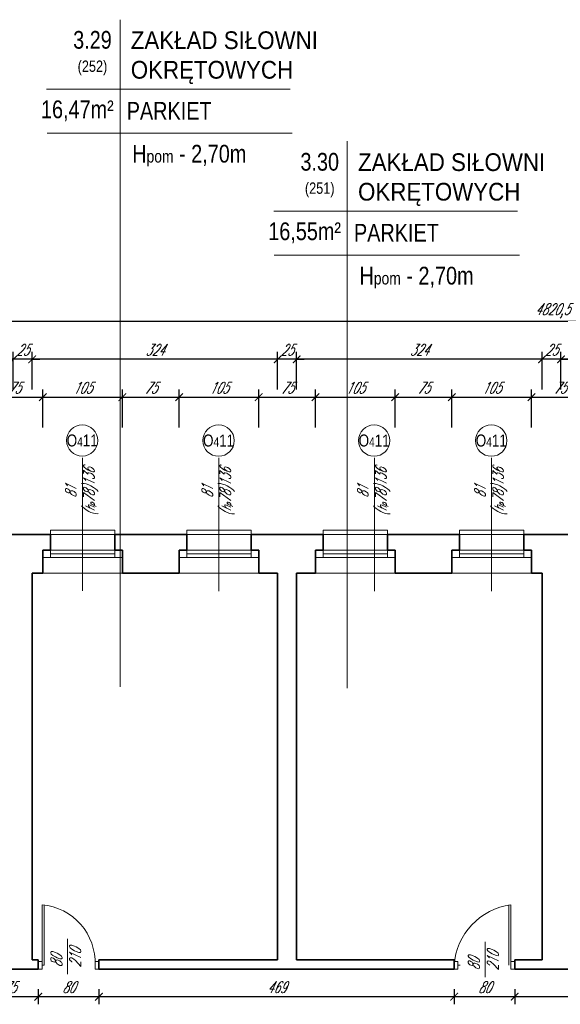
# Model space of a CAD drawing. Header units: millimetres. Extents: x 402 to 79005, y -7782 to 89952.
# Tile 55 of 256: x 24565 to 25278, y 17204 to 18505. Entities that reach past the tile are written whole.
import ezdxf

# ---------------------------------------------------------------- set-up
doc = ezdxf.new("R2010")
doc.units = ezdxf.units.MM
doc.header["$LTSCALE"] = 10
doc.linetypes.add('DASHED', pattern=[19.05, 12.7, -6.35])
doc.layers.get('0').update_dxf_attribs({"lineweight": 0})
doc.layers.get('Defpoints').update_dxf_attribs({"color": 253})
for name, color, linetype, lineweight in [('01 parter - ściany', 253, 'Continuous', 35), ('03-01_okna', 253, 'Continuous', 15), ('03_drzwi', 253, 'Continuous', 15), ('04-1_widok', 253, 'Continuous', 5), ('05-01_wymiary', 253, 'Continuous', 5), ('05-03_opis', 253, 'Continuous', 5)]:
    doc.layers.add(name, color=color, linetype=linetype, lineweight=lineweight)
doc.styles.add('ariel', font='ARIAL.TTF', dxfattribs={"width": 0.8})
doc.styles.add('ariel_wym', font='simplex.shx', dxfattribs={"width": 0.65, "oblique": 25})
doc.dimstyles.new('ariel 50', dxfattribs={"dimtxt": 15, "dimasz": 10, "dimexe": 10, "dimexo": 0, "dimgap": 5, "dimtad": 1, "dimdec": 1, "dimrnd": 0.5, "dimtxsty": 'ariel_wym', "dimblk": 'ARCHTICK', "dimcen": 2.5, "dimdle": 15, "dimazin": 0, "dimtfac": 1, "dimtdec": 1, "dimtix": 1, "dimtmove": 0, "dimatfit": 3, "dimldrblk": 'DOT', "dimfxl": 0, "dimarcsym": 0})
doc.dimstyles.new('ariel 50 wnętrze', dxfattribs={"dimtxt": 15, "dimasz": 10, "dimexe": 10, "dimexo": 0, "dimgap": 5, "dimtad": 1, "dimdec": 1, "dimrnd": 0.5, "dimtxsty": 'ariel_wym', "dimblk": 'ARCHTICK', "dimcen": 2.5, "dimdle": 15, "dimazin": 0, "dimtfac": 1, "dimtdec": 1, "dimtix": 1, "dimtmove": 0, "dimatfit": 3, "dimldrblk": 'DOT', "dimfxl": 0, "dimarcsym": 0})

# ---------------------------------------------------------------- blocks, each defined once
blk = doc.blocks.new('_ArchTick')
at = {"color": 0, "linetype": 'ByBlock', "const_width": 0.15}
blk.add_lwpolyline([(-0.5, -0.5), (0.5, 0.5)], dxfattribs=at)
blk = doc.blocks.new('*D2924')
at = {"layer": '05-01_wymiary', "color": 0, "lineweight": -2}
for p, q in [((25218.2, 17223.9), (25218.2, 17203.9)), ((25550.2, 17223.9), (25550.2, 17203.9)), ((25565.2, 17213.9), (25203.2, 17213.9))]:
    blk.add_line(p, q, dxfattribs=at)
at = {"layer": 'Defpoints', "color": 0, "lineweight": 0}
for p in [(25218.2, 17250.4), (25550.2, 17250.4), (25218.2, 17213.9)]:
    blk.add_point(p, dxfattribs=at)
at = {"layer": '05-01_wymiary', "color": 0, "lineweight": -2, "xscale": 10, "yscale": 10, "zscale": 10, "rotation": 180}
blk.add_blockref('_ArchTick', (25218.2, 17213.9), dxfattribs=at)
at = {"layer": '05-01_wymiary', "color": 0, "lineweight": -2, "xscale": 10, "yscale": 10, "zscale": 10}
blk.add_blockref('_ArchTick', (25550.2, 17213.9), dxfattribs=at)
at = {"layer": '05-01_wymiary', "color": 0, "insert": (25384.2, 17226.4), "char_height": 15, "attachment_point": 5, "style": 'ariel_wym'}
blk.add_mtext('332', dxfattribs=at)
blk = doc.blocks.new('_Dot')
at = {"color": 0, "linetype": 'ByBlock', "lineweight": -2}
blk.add_line((-0.5, 0), (-1, 0), dxfattribs=at)
at = {"color": 0, "linetype": 'ByBlock', "const_width": 0.5}
blk.add_lwpolyline([(-0.25, 0, 1), (0.25, 0, 1)], format="xyb", close=True, dxfattribs=at)
blk = doc.blocks.new('*D2925')
at = {"layer": '05-01_wymiary', "color": 0, "lineweight": -2}
for p, q in [((25138.2, 17223.9), (25138.2, 17203.9)), ((25218.2, 17223.9), (25218.2, 17203.9)), ((25233.2, 17213.9), (25123.2, 17213.9))]:
    blk.add_line(p, q, dxfattribs=at)
at = {"layer": 'Defpoints', "color": 0, "lineweight": 0}
for p in [(25138.2, 17250.4), (25218.2, 17250.4), (25138.2, 17213.9)]:
    blk.add_point(p, dxfattribs=at)
at = {"layer": '05-01_wymiary', "color": 0, "lineweight": -2, "xscale": 10, "yscale": 10, "zscale": 10, "rotation": 180}
blk.add_blockref('_ArchTick', (25138.2, 17213.9), dxfattribs=at)
at = {"layer": '05-01_wymiary', "color": 0, "lineweight": -2, "xscale": 10, "yscale": 10, "zscale": 10}
blk.add_blockref('_ArchTick', (25218.2, 17213.9), dxfattribs=at)
at = {"layer": '05-01_wymiary', "color": 0, "insert": (25178.2, 17226.4), "char_height": 15, "attachment_point": 5, "style": 'ariel_wym'}
blk.add_mtext('80', dxfattribs=at)
blk = doc.blocks.new('*D2926')
at = {"layer": '05-01_wymiary', "color": 0, "lineweight": -2}
for p, q in [((24669.2, 17223.9), (24669.2, 17203.9)), ((25138.2, 17223.9), (25138.2, 17203.9)), ((25153.2, 17213.9), (24654.2, 17213.9))]:
    blk.add_line(p, q, dxfattribs=at)
at = {"layer": 'Defpoints', "color": 0, "lineweight": 0}
for p in [(24669.2, 17250.4), (25138.2, 17250.4), (24669.2, 17213.9)]:
    blk.add_point(p, dxfattribs=at)
at = {"layer": '05-01_wymiary', "color": 0, "lineweight": -2, "xscale": 10, "yscale": 10, "zscale": 10, "rotation": 180}
blk.add_blockref('_ArchTick', (24669.2, 17213.9), dxfattribs=at)
at = {"layer": '05-01_wymiary', "color": 0, "lineweight": -2, "xscale": 10, "yscale": 10, "zscale": 10}
blk.add_blockref('_ArchTick', (25138.2, 17213.9), dxfattribs=at)
at = {"layer": '05-01_wymiary', "color": 0, "insert": (24903.7, 17226.4), "char_height": 15, "attachment_point": 5, "style": 'ariel_wym'}
blk.add_mtext('469', dxfattribs=at)
blk = doc.blocks.new('*D2927')
at = {"layer": '05-01_wymiary', "color": 0, "lineweight": -2}
for p, q in [((24589.2, 17223.9), (24589.2, 17203.9)), ((24669.2, 17223.9), (24669.2, 17203.9)), ((24684.2, 17213.9), (24574.2, 17213.9))]:
    blk.add_line(p, q, dxfattribs=at)
at = {"layer": 'Defpoints', "color": 0, "lineweight": 0}
for p in [(24589.2, 17250.4), (24669.2, 17250.4), (24589.2, 17213.9)]:
    blk.add_point(p, dxfattribs=at)
at = {"layer": '05-01_wymiary', "color": 0, "lineweight": -2, "xscale": 10, "yscale": 10, "zscale": 10, "rotation": 180}
blk.add_blockref('_ArchTick', (24589.2, 17213.9), dxfattribs=at)
at = {"layer": '05-01_wymiary', "color": 0, "lineweight": -2, "xscale": 10, "yscale": 10, "zscale": 10}
blk.add_blockref('_ArchTick', (24669.2, 17213.9), dxfattribs=at)
at = {"layer": '05-01_wymiary', "color": 0, "insert": (24629.2, 17226.4), "char_height": 15, "attachment_point": 5, "style": 'ariel_wym'}
blk.add_mtext('80', dxfattribs=at)
blk = doc.blocks.new('*D2928')
at = {"layer": '05-01_wymiary', "color": 0, "lineweight": -2}
for p, q in [((24514.2, 17223.9), (24514.2, 17203.9)), ((24589.2, 17223.9), (24589.2, 17203.9)), ((24604.2, 17213.9), (24499.2, 17213.9))]:
    blk.add_line(p, q, dxfattribs=at)
at = {"layer": 'Defpoints', "color": 0, "lineweight": 0}
for p in [(24514.2, 17250.4), (24589.2, 17250.4), (24514.2, 17213.9)]:
    blk.add_point(p, dxfattribs=at)
at = {"layer": '05-01_wymiary', "color": 0, "lineweight": -2, "xscale": 10, "yscale": 10, "zscale": 10, "rotation": 180}
blk.add_blockref('_ArchTick', (24514.2, 17213.9), dxfattribs=at)
at = {"layer": '05-01_wymiary', "color": 0, "lineweight": -2, "xscale": 10, "yscale": 10, "zscale": 10}
blk.add_blockref('_ArchTick', (24589.2, 17213.9), dxfattribs=at)
at = {"layer": '05-01_wymiary', "color": 0, "insert": (24551.7, 17226.4), "char_height": 15, "attachment_point": 5, "style": 'ariel_wym'}
blk.add_mtext('75', dxfattribs=at)
blk = doc.blocks.new('*D2976')
at = {"layer": '05-01_wymiary', "color": 0, "lineweight": -2}
for p, q in [((24520.2, 17965.9), (24520.2, 18015.9)), ((24595.2, 17965.9), (24595.2, 18015.9)), ((24505.2, 18005.9), (24610.2, 18005.9))]:
    blk.add_line(p, q, dxfattribs=at)
at = {"layer": 'Defpoints', "color": 0, "lineweight": 0}
for p in [(24595.2, 18005.9), (24520.2, 17773.4), (24595.2, 17773.4)]:
    blk.add_point(p, dxfattribs=at)
at = {"layer": '05-01_wymiary', "color": 0, "lineweight": -2, "xscale": 10, "yscale": 10, "zscale": 10, "rotation": 180}
blk.add_blockref('_ArchTick', (24520.2, 18005.9), dxfattribs=at)
at = {"layer": '05-01_wymiary', "color": 0, "lineweight": -2, "xscale": 10, "yscale": 10, "zscale": 10}
blk.add_blockref('_ArchTick', (24595.2, 18005.9), dxfattribs=at)
at = {"layer": '05-01_wymiary', "color": 0, "insert": (24557.7, 18018.4), "char_height": 15, "attachment_point": 5, "style": 'ariel_wym'}
blk.add_mtext('75', dxfattribs=at)
blk = doc.blocks.new('*D2977')
at = {"layer": '05-01_wymiary', "color": 0, "lineweight": -2}
for p, q in [((24595.2, 17965.9), (24595.2, 18015.9)), ((24700.2, 17965.9), (24700.2, 18015.9)), ((24580.2, 18005.9), (24715.2, 18005.9))]:
    blk.add_line(p, q, dxfattribs=at)
at = {"layer": 'Defpoints', "color": 0, "lineweight": 0}
for p in [(24700.2, 18005.9), (24595.2, 17773.4), (24700.2, 17773.4)]:
    blk.add_point(p, dxfattribs=at)
at = {"layer": '05-01_wymiary', "color": 0, "lineweight": -2, "xscale": 10, "yscale": 10, "zscale": 10, "rotation": 180}
blk.add_blockref('_ArchTick', (24595.2, 18005.9), dxfattribs=at)
at = {"layer": '05-01_wymiary', "color": 0, "lineweight": -2, "xscale": 10, "yscale": 10, "zscale": 10}
blk.add_blockref('_ArchTick', (24700.2, 18005.9), dxfattribs=at)
at = {"layer": '05-01_wymiary', "color": 0, "insert": (24647.7, 18018.4), "char_height": 15, "attachment_point": 5, "style": 'ariel_wym'}
blk.add_mtext('105', dxfattribs=at)
blk = doc.blocks.new('*D2978')
at = {"layer": '05-01_wymiary', "color": 0, "lineweight": -2}
for p, q in [((24700.2, 17965.9), (24700.2, 18015.9)), ((24775.2, 17965.9), (24775.2, 18015.9)), ((24685.2, 18005.9), (24790.2, 18005.9))]:
    blk.add_line(p, q, dxfattribs=at)
at = {"layer": 'Defpoints', "color": 0, "lineweight": 0}
for p in [(24775.2, 18005.9), (24700.2, 17773.4), (24775.2, 17773.4)]:
    blk.add_point(p, dxfattribs=at)
at = {"layer": '05-01_wymiary', "color": 0, "lineweight": -2, "xscale": 10, "yscale": 10, "zscale": 10, "rotation": 180}
blk.add_blockref('_ArchTick', (24700.2, 18005.9), dxfattribs=at)
at = {"layer": '05-01_wymiary', "color": 0, "lineweight": -2, "xscale": 10, "yscale": 10, "zscale": 10}
blk.add_blockref('_ArchTick', (24775.2, 18005.9), dxfattribs=at)
at = {"layer": '05-01_wymiary', "color": 0, "insert": (24737.7, 18018.4), "char_height": 15, "attachment_point": 5, "style": 'ariel_wym'}
blk.add_mtext('75', dxfattribs=at)
blk = doc.blocks.new('*D2979')
at = {"layer": '05-01_wymiary', "color": 0, "lineweight": -2}
for p, q in [((24775.2, 17965.9), (24775.2, 18015.9)), ((24880.2, 17965.9), (24880.2, 18015.9)), ((24760.2, 18005.9), (24895.2, 18005.9))]:
    blk.add_line(p, q, dxfattribs=at)
at = {"layer": 'Defpoints', "color": 0, "lineweight": 0}
for p in [(24880.2, 18005.9), (24775.2, 17773.4), (24880.2, 17773.4)]:
    blk.add_point(p, dxfattribs=at)
at = {"layer": '05-01_wymiary', "color": 0, "lineweight": -2, "xscale": 10, "yscale": 10, "zscale": 10, "rotation": 180}
blk.add_blockref('_ArchTick', (24775.2, 18005.9), dxfattribs=at)
at = {"layer": '05-01_wymiary', "color": 0, "lineweight": -2, "xscale": 10, "yscale": 10, "zscale": 10}
blk.add_blockref('_ArchTick', (24880.2, 18005.9), dxfattribs=at)
at = {"layer": '05-01_wymiary', "color": 0, "insert": (24827.7, 18018.4), "char_height": 15, "attachment_point": 5, "style": 'ariel_wym'}
blk.add_mtext('105', dxfattribs=at)
blk = doc.blocks.new('*D2980')
at = {"layer": '05-01_wymiary', "color": 0, "lineweight": -2}
for p, q in [((24880.2, 17965.9), (24880.2, 18015.9)), ((24955.2, 17965.9), (24955.2, 18015.9)), ((24865.2, 18005.9), (24970.2, 18005.9))]:
    blk.add_line(p, q, dxfattribs=at)
at = {"layer": 'Defpoints', "color": 0, "lineweight": 0}
for p in [(24955.2, 18005.9), (24880.2, 17773.4), (24955.2, 17773.4)]:
    blk.add_point(p, dxfattribs=at)
at = {"layer": '05-01_wymiary', "color": 0, "lineweight": -2, "xscale": 10, "yscale": 10, "zscale": 10, "rotation": 180}
blk.add_blockref('_ArchTick', (24880.2, 18005.9), dxfattribs=at)
at = {"layer": '05-01_wymiary', "color": 0, "lineweight": -2, "xscale": 10, "yscale": 10, "zscale": 10}
blk.add_blockref('_ArchTick', (24955.2, 18005.9), dxfattribs=at)
at = {"layer": '05-01_wymiary', "color": 0, "insert": (24917.7, 18018.4), "char_height": 15, "attachment_point": 5, "style": 'ariel_wym'}
blk.add_mtext('75', dxfattribs=at)
blk = doc.blocks.new('*D2981')
at = {"layer": '05-01_wymiary', "color": 0, "lineweight": -2}
for p, q in [((24955.2, 17965.9), (24955.2, 18015.9)), ((25060.2, 17965.9), (25060.2, 18015.9)), ((24940.2, 18005.9), (25075.2, 18005.9))]:
    blk.add_line(p, q, dxfattribs=at)
at = {"layer": 'Defpoints', "color": 0, "lineweight": 0}
for p in [(25060.2, 18005.9), (24955.2, 17773.4), (25060.2, 17773.4)]:
    blk.add_point(p, dxfattribs=at)
at = {"layer": '05-01_wymiary', "color": 0, "lineweight": -2, "xscale": 10, "yscale": 10, "zscale": 10, "rotation": 180}
blk.add_blockref('_ArchTick', (24955.2, 18005.9), dxfattribs=at)
at = {"layer": '05-01_wymiary', "color": 0, "lineweight": -2, "xscale": 10, "yscale": 10, "zscale": 10}
blk.add_blockref('_ArchTick', (25060.2, 18005.9), dxfattribs=at)
at = {"layer": '05-01_wymiary', "color": 0, "insert": (25007.7, 18018.4), "char_height": 15, "attachment_point": 5, "style": 'ariel_wym'}
blk.add_mtext('105', dxfattribs=at)
blk = doc.blocks.new('*D2982')
at = {"layer": '05-01_wymiary', "color": 0, "lineweight": -2}
for p, q in [((25060.2, 17965.9), (25060.2, 18015.9)), ((25135.2, 17965.9), (25135.2, 18015.9)), ((25045.2, 18005.9), (25150.2, 18005.9))]:
    blk.add_line(p, q, dxfattribs=at)
at = {"layer": 'Defpoints', "color": 0, "lineweight": 0}
for p in [(25135.2, 18005.9), (25060.2, 17773.4), (25135.2, 17773.4)]:
    blk.add_point(p, dxfattribs=at)
at = {"layer": '05-01_wymiary', "color": 0, "lineweight": -2, "xscale": 10, "yscale": 10, "zscale": 10, "rotation": 180}
blk.add_blockref('_ArchTick', (25060.2, 18005.9), dxfattribs=at)
at = {"layer": '05-01_wymiary', "color": 0, "lineweight": -2, "xscale": 10, "yscale": 10, "zscale": 10}
blk.add_blockref('_ArchTick', (25135.2, 18005.9), dxfattribs=at)
at = {"layer": '05-01_wymiary', "color": 0, "insert": (25097.7, 18018.4), "char_height": 15, "attachment_point": 5, "style": 'ariel_wym'}
blk.add_mtext('75', dxfattribs=at)
blk = doc.blocks.new('*D2983')
at = {"layer": '05-01_wymiary', "color": 0, "lineweight": -2}
for p, q in [((25135.2, 17965.9), (25135.2, 18015.9)), ((25240.2, 17965.9), (25240.2, 18015.9)), ((25120.2, 18005.9), (25255.2, 18005.9))]:
    blk.add_line(p, q, dxfattribs=at)
at = {"layer": 'Defpoints', "color": 0, "lineweight": 0}
for p in [(25240.2, 18005.9), (25135.2, 17773.4), (25240.2, 17773.4)]:
    blk.add_point(p, dxfattribs=at)
at = {"layer": '05-01_wymiary', "color": 0, "lineweight": -2, "xscale": 10, "yscale": 10, "zscale": 10, "rotation": 180}
blk.add_blockref('_ArchTick', (25135.2, 18005.9), dxfattribs=at)
at = {"layer": '05-01_wymiary', "color": 0, "lineweight": -2, "xscale": 10, "yscale": 10, "zscale": 10}
blk.add_blockref('_ArchTick', (25240.2, 18005.9), dxfattribs=at)
at = {"layer": '05-01_wymiary', "color": 0, "insert": (25187.7, 18018.4), "char_height": 15, "attachment_point": 5, "style": 'ariel_wym'}
blk.add_mtext('105', dxfattribs=at)
blk = doc.blocks.new('*D2984')
at = {"layer": '05-01_wymiary', "color": 0, "lineweight": -2}
for p, q in [((25240.2, 17965.9), (25240.2, 18015.9)), ((25315.2, 17965.9), (25315.2, 18015.9)), ((25225.2, 18005.9), (25330.2, 18005.9))]:
    blk.add_line(p, q, dxfattribs=at)
at = {"layer": 'Defpoints', "color": 0, "lineweight": 0}
for p in [(25315.2, 18005.9), (25240.2, 17773.4), (25315.2, 17773.4)]:
    blk.add_point(p, dxfattribs=at)
at = {"layer": '05-01_wymiary', "color": 0, "lineweight": -2, "xscale": 10, "yscale": 10, "zscale": 10, "rotation": 180}
blk.add_blockref('_ArchTick', (25240.2, 18005.9), dxfattribs=at)
at = {"layer": '05-01_wymiary', "color": 0, "lineweight": -2, "xscale": 10, "yscale": 10, "zscale": 10}
blk.add_blockref('_ArchTick', (25315.2, 18005.9), dxfattribs=at)
at = {"layer": '05-01_wymiary', "color": 0, "insert": (25277.7, 18018.4), "char_height": 15, "attachment_point": 5, "style": 'ariel_wym'}
blk.add_mtext('75', dxfattribs=at)
blk = doc.blocks.new('*D3028')
at = {"layer": '05-01_wymiary', "color": 0, "lineweight": -2}
for p, q in [((25690.2, 18055.9), (25264.2, 18055.9)), ((25279.2, 18015.9), (25279.2, 18065.9)), ((25675.2, 18015.9), (25675.2, 18065.9))]:
    blk.add_line(p, q, dxfattribs=at)
at = {"layer": 'Defpoints', "color": 0, "lineweight": 0}
for p in [(25279.2, 18055.9), (25279.2, 17773.4), (25675.2, 17700.4)]:
    blk.add_point(p, dxfattribs=at)
at = {"layer": '05-01_wymiary', "color": 0, "lineweight": -2, "xscale": 10, "yscale": 10, "zscale": 10, "rotation": 180}
blk.add_blockref('_ArchTick', (25279.2, 18055.9), dxfattribs=at)
at = {"layer": '05-01_wymiary', "color": 0, "lineweight": -2, "xscale": 10, "yscale": 10, "zscale": 10}
blk.add_blockref('_ArchTick', (25675.2, 18055.9), dxfattribs=at)
at = {"layer": '05-01_wymiary', "color": 0, "insert": (25477.2, 18068.4), "char_height": 15, "attachment_point": 5, "style": 'ariel_wym'}
blk.add_mtext('396', dxfattribs=at)
blk = doc.blocks.new('*D3029')
at = {"layer": '05-01_wymiary', "color": 0, "lineweight": -2}
for p, q in [((25254.2, 18055.9), (25244.2, 18055.9)), ((25254.2, 18015.9), (25254.2, 18065.9)), ((25279.2, 18055.9), (25254.2, 18055.9)), ((25279.2, 18015.9), (25279.2, 18065.9)), ((25279.2, 18055.9), (25289.2, 18055.9))]:
    blk.add_line(p, q, dxfattribs=at)
at = {"layer": 'Defpoints', "color": 0, "lineweight": 0}
for p in [(25254.2, 18055.9), (25254.2, 17773.4), (25279.2, 17773.4)]:
    blk.add_point(p, dxfattribs=at)
at = {"layer": '05-01_wymiary', "color": 0, "lineweight": -2, "xscale": 10, "yscale": 10, "zscale": 10}
blk.add_blockref('_ArchTick', (25254.2, 18055.9), dxfattribs=at)
at = {"layer": '05-01_wymiary', "color": 0, "lineweight": -2, "xscale": 10, "yscale": 10, "zscale": 10, "rotation": 180}
blk.add_blockref('_ArchTick', (25279.2, 18055.9), dxfattribs=at)
at = {"layer": '05-01_wymiary', "color": 0, "insert": (25266.7, 18068.4), "char_height": 15, "attachment_point": 5, "style": 'ariel_wym'}
blk.add_mtext('25', dxfattribs=at)
blk = doc.blocks.new('*D3030')
at = {"layer": '05-01_wymiary', "color": 0, "lineweight": -2}
for p, q in [((25269.2, 18055.9), (24915.2, 18055.9)), ((24930.2, 18015.9), (24930.2, 18065.9)), ((25254.2, 18015.9), (25254.2, 18065.9))]:
    blk.add_line(p, q, dxfattribs=at)
at = {"layer": 'Defpoints', "color": 0, "lineweight": 0}
for p in [(24930.2, 18055.9), (24930.2, 17773.4), (25254.2, 17773.4)]:
    blk.add_point(p, dxfattribs=at)
at = {"layer": '05-01_wymiary', "color": 0, "lineweight": -2, "xscale": 10, "yscale": 10, "zscale": 10, "rotation": 180}
blk.add_blockref('_ArchTick', (24930.2, 18055.9), dxfattribs=at)
at = {"layer": '05-01_wymiary', "color": 0, "lineweight": -2, "xscale": 10, "yscale": 10, "zscale": 10}
blk.add_blockref('_ArchTick', (25254.2, 18055.9), dxfattribs=at)
at = {"layer": '05-01_wymiary', "color": 0, "insert": (25092.2, 18068.4), "char_height": 15, "attachment_point": 5, "style": 'ariel_wym'}
blk.add_mtext('324', dxfattribs=at)
blk = doc.blocks.new('*D3031')
at = {"layer": '05-01_wymiary', "color": 0, "lineweight": -2}
for p, q in [((24905.2, 18055.9), (24895.2, 18055.9)), ((24905.2, 18015.9), (24905.2, 18065.9)), ((24930.2, 18055.9), (24905.2, 18055.9)), ((24930.2, 18015.9), (24930.2, 18065.9)), ((24930.2, 18055.9), (24940.2, 18055.9))]:
    blk.add_line(p, q, dxfattribs=at)
at = {"layer": 'Defpoints', "color": 0, "lineweight": 0}
for p in [(24905.2, 18055.9), (24905.2, 17773.4), (24930.2, 17773.4)]:
    blk.add_point(p, dxfattribs=at)
at = {"layer": '05-01_wymiary', "color": 0, "lineweight": -2, "xscale": 10, "yscale": 10, "zscale": 10}
blk.add_blockref('_ArchTick', (24905.2, 18055.9), dxfattribs=at)
at = {"layer": '05-01_wymiary', "color": 0, "lineweight": -2, "xscale": 10, "yscale": 10, "zscale": 10, "rotation": 180}
blk.add_blockref('_ArchTick', (24930.2, 18055.9), dxfattribs=at)
at = {"layer": '05-01_wymiary', "color": 0, "insert": (24917.7, 18068.4), "char_height": 15, "attachment_point": 5, "style": 'ariel_wym'}
blk.add_mtext('25', dxfattribs=at)
blk = doc.blocks.new('*D3032')
at = {"layer": '05-01_wymiary', "color": 0, "lineweight": -2}
for p, q in [((24920.2, 18055.9), (24566.2, 18055.9)), ((24581.2, 18015.9), (24581.2, 18065.9)), ((24905.2, 18015.9), (24905.2, 18065.9))]:
    blk.add_line(p, q, dxfattribs=at)
at = {"layer": 'Defpoints', "color": 0, "lineweight": 0}
for p in [(24581.2, 18055.9), (24581.2, 17773.4), (24905.2, 17773.4)]:
    blk.add_point(p, dxfattribs=at)
at = {"layer": '05-01_wymiary', "color": 0, "lineweight": -2, "xscale": 10, "yscale": 10, "zscale": 10, "rotation": 180}
blk.add_blockref('_ArchTick', (24581.2, 18055.9), dxfattribs=at)
at = {"layer": '05-01_wymiary', "color": 0, "lineweight": -2, "xscale": 10, "yscale": 10, "zscale": 10}
blk.add_blockref('_ArchTick', (24905.2, 18055.9), dxfattribs=at)
at = {"layer": '05-01_wymiary', "color": 0, "insert": (24743.2, 18068.4), "char_height": 15, "attachment_point": 5, "style": 'ariel_wym'}
blk.add_mtext('324', dxfattribs=at)
blk = doc.blocks.new('*D3033')
at = {"layer": '05-01_wymiary', "color": 0, "lineweight": -2}
for p, q in [((24556.2, 18055.9), (24546.2, 18055.9)), ((24556.2, 18015.9), (24556.2, 18065.9)), ((24581.2, 18055.9), (24556.2, 18055.9)), ((24581.2, 18015.9), (24581.2, 18065.9)), ((24581.2, 18055.9), (24591.2, 18055.9))]:
    blk.add_line(p, q, dxfattribs=at)
at = {"layer": 'Defpoints', "color": 0, "lineweight": 0}
for p in [(24556.2, 18055.9), (24556.2, 17773.4), (24581.2, 17773.4)]:
    blk.add_point(p, dxfattribs=at)
at = {"layer": '05-01_wymiary', "color": 0, "lineweight": -2, "xscale": 10, "yscale": 10, "zscale": 10}
blk.add_blockref('_ArchTick', (24556.2, 18055.9), dxfattribs=at)
at = {"layer": '05-01_wymiary', "color": 0, "lineweight": -2, "xscale": 10, "yscale": 10, "zscale": 10, "rotation": 180}
blk.add_blockref('_ArchTick', (24581.2, 18055.9), dxfattribs=at)
at = {"layer": '05-01_wymiary', "color": 0, "insert": (24568.7, 18068.4), "char_height": 15, "attachment_point": 5, "style": 'ariel_wym'}
blk.add_mtext('25', dxfattribs=at)
blk = doc.blocks.new('*D3034')
at = {"layer": '05-01_wymiary', "color": 0, "lineweight": -2}
for p, q in [((24571.2, 18055.9), (24145.2, 18055.9)), ((24160.2, 18015.9), (24160.2, 18065.9)), ((24556.2, 18015.9), (24556.2, 18065.9))]:
    blk.add_line(p, q, dxfattribs=at)
at = {"layer": 'Defpoints', "color": 0, "lineweight": 0}
for p in [(24160.2, 18055.9), (24160.2, 17773.4), (24556.2, 17773.4)]:
    blk.add_point(p, dxfattribs=at)
at = {"layer": '05-01_wymiary', "color": 0, "lineweight": -2, "xscale": 10, "yscale": 10, "zscale": 10, "rotation": 180}
blk.add_blockref('_ArchTick', (24160.2, 18055.9), dxfattribs=at)
at = {"layer": '05-01_wymiary', "color": 0, "lineweight": -2, "xscale": 10, "yscale": 10, "zscale": 10}
blk.add_blockref('_ArchTick', (24556.2, 18055.9), dxfattribs=at)
at = {"layer": '05-01_wymiary', "color": 0, "insert": (24358.2, 18068.4), "char_height": 15, "attachment_point": 5, "style": 'ariel_wym'}
blk.add_mtext('396', dxfattribs=at)
blk = doc.blocks.new('*D3043')
at = {"layer": '05-01_wymiary', "color": 0, "lineweight": -2}
for p, q in [((27693.2, 18105.9), (22842.8, 18105.9)), ((22857.8, 18065.9), (22857.8, 18115.9)), ((27678.2, 18065.9), (27678.2, 18115.9))]:
    blk.add_line(p, q, dxfattribs=at)
at = {"layer": 'Defpoints', "color": 0, "lineweight": 0}
for p in [(22857.8, 18105.9), (27678.2, 17640.4), (22857.8, 17627.4)]:
    blk.add_point(p, dxfattribs=at)
at = {"layer": '05-01_wymiary', "color": 0, "lineweight": -2, "xscale": 10, "yscale": 10, "zscale": 10, "rotation": 180}
blk.add_blockref('_ArchTick', (22857.8, 18105.9), dxfattribs=at)
at = {"layer": '05-01_wymiary', "color": 0, "lineweight": -2, "xscale": 10, "yscale": 10, "zscale": 10}
blk.add_blockref('_ArchTick', (27678.2, 18105.9), dxfattribs=at)
at = {"layer": '05-01_wymiary', "color": 0, "insert": (25268, 18119.8), "char_height": 15, "attachment_point": 5, "style": 'ariel_wym'}
blk.add_mtext('4820,5', dxfattribs=at)

msp = doc.modelspace()

# ---------------------------------------------------------------- linework, layer by layer
at = {"layer": '01 parter - ściany'}
for p, q in [((24510.223, 17824.403), (24605.223, 17824.403)), ((24605.223, 17803.903), (24605.223, 17824.403)), ((24690.223, 17824.403), (24785.223, 17824.403)), ((24690.223, 17803.903), (24690.223, 17824.403)), ((24785.223, 17803.903), (24785.223, 17824.403)), ((24870.223, 17824.403), (24965.223, 17824.403)), ((24870.223, 17803.903), (24870.223, 17824.403)), ((24965.223, 17803.903), (24965.223, 17824.403)), ((25050.223, 17824.403), (25145.223, 17824.403)), ((25050.223, 17803.903), (25050.223, 17824.403)), ((25145.223, 17803.903), (25145.223, 17824.403)), ((25230.223, 17824.403), (25325.223, 17824.403)), ((25230.223, 17803.903), (25230.223, 17824.403)), ((24595.223, 17773.403), (24595.223, 17803.903)), ((24595.223, 17803.903), (24605.223, 17803.903)), ((24700.223, 17803.903), (24690.223, 17803.903)), ((24700.223, 17773.403), (24700.223, 17803.903)), ((24775.223, 17773.403), (24775.223, 17803.903)), ((24775.223, 17803.903), (24785.223, 17803.903)), ((24880.223, 17803.903), (24870.223, 17803.903)), ((24880.223, 17773.403), (24880.223, 17803.903)), ((24955.223, 17773.403), (24955.223, 17803.903)), ((24955.223, 17803.903), (24965.223, 17803.903)), ((25060.223, 17803.903), (25050.223, 17803.903)), ((25060.223, 17773.403), (25060.223, 17803.903)), ((25135.223, 17773.403), (25135.223, 17803.903)), ((25135.223, 17803.903), (25145.223, 17803.903)), ((25240.223, 17803.903), (25230.223, 17803.903)), ((25240.223, 17773.403), (25240.223, 17803.903)), ((24581.226, 17773.403), (24581.226, 17262.403)), ((24581.226, 17773.403), (24595.223, 17773.403)), ((24700.223, 17773.403), (24775.223, 17773.403)), ((24880.223, 17773.403), (24905.226, 17773.403)), ((24905.226, 17773.403), (24905.226, 17262.403)), ((24930.226, 17773.403), (24930.226, 17262.403)), ((24930.226, 17773.403), (24955.223, 17773.403)), ((25060.223, 17773.403), (25135.223, 17773.403)), ((25240.223, 17773.403), (25254.226, 17773.403)), ((25254.226, 17773.403), (25254.226, 17262.403)), ((24581.226, 17262.403), (24589.166, 17262.403)), ((24589.166, 17250.403), (24589.166, 17262.403)), ((24669.166, 17262.403), (24905.226, 17262.403)), ((24669.166, 17250.403), (24669.166, 17262.403)), ((24930.226, 17262.403), (25138.166, 17262.403)), ((25138.166, 17250.403), (25138.166, 17262.403)), ((25218.166, 17262.403), (25254.226, 17262.403)), ((25218.166, 17250.403), (25218.166, 17262.403)), ((24514.166, 17250.403), (24589.166, 17250.403)), ((24669.166, 17250.403), (25138.166, 17250.403)), ((25218.166, 17250.403), (25550.166, 17250.403))]:
    msp.add_line(p, q, dxfattribs=at)
at = {"layer": '03-01_okna', "linetype": 'DASHED'}
for p, q in [((24605.223, 17824.403), (24690.223, 17824.403)), ((24785.223, 17824.403), (24870.223, 17824.403)), ((24965.223, 17824.403), (25050.223, 17824.403)), ((25145.223, 17824.403), (25230.223, 17824.403))]:
    msp.add_line(p, q, dxfattribs=at)
at = {"layer": '03-01_okna', "linetype": 'Continuous', "lineweight": 0}
for p, q in [((24595.223, 17803.903), (24692.723, 17803.903)), ((24595.223, 17803.903), (24700.223, 17803.903)), ((24595.223, 17793.903), (24700.223, 17793.903)), ((24605.223, 17793.903), (24605.223, 17803.903)), ((24605.223, 17798.903), (24690.223, 17798.903)), ((24690.223, 17793.903), (24690.223, 17803.903)), ((24775.223, 17803.903), (24872.723, 17803.903)), ((24775.223, 17803.903), (24880.223, 17803.903)), ((24775.223, 17793.903), (24880.223, 17793.903)), ((24785.223, 17793.903), (24785.223, 17803.903)), ((24785.223, 17798.903), (24870.223, 17798.903)), ((24870.223, 17793.903), (24870.223, 17803.903)), ((24955.223, 17803.903), (25052.723, 17803.903)), ((24955.223, 17803.903), (25060.223, 17803.903)), ((24955.223, 17793.903), (25060.223, 17793.903)), ((24965.223, 17793.903), (24965.223, 17803.903)), ((24965.223, 17798.903), (25050.223, 17798.903)), ((25050.223, 17793.903), (25050.223, 17803.903)), ((25135.223, 17803.903), (25232.723, 17803.903)), ((25135.223, 17803.903), (25240.223, 17803.903)), ((25135.223, 17793.903), (25240.223, 17793.903)), ((25145.223, 17793.903), (25145.223, 17803.903)), ((25145.223, 17798.903), (25230.223, 17798.903)), ((25230.223, 17793.903), (25230.223, 17803.903))]:
    msp.add_line(p, q, dxfattribs=at)
for points in [[(24690.223, 17824.403), (24690.223, 17830.403), (24605.223, 17830.403), (24605.223, 17824.403)], [(24870.223, 17824.403), (24870.223, 17830.403), (24785.223, 17830.403), (24785.223, 17824.403)], [(25050.223, 17824.403), (25050.223, 17830.403), (24965.223, 17830.403), (24965.223, 17824.403)], [(25230.223, 17824.403), (25230.223, 17830.403), (25145.223, 17830.403), (25145.223, 17824.403)]]:
    msp.add_lwpolyline(points, dxfattribs=at)
at = {"layer": '03_drzwi'}
for p, q in [((24594.166, 17255.403), (24594.166, 17335.403)), ((24597.166, 17255.403), (24597.136, 17335.403)), ((25210.166, 17255.403), (25210.196, 17335.403)), ((25213.166, 17255.403), (25213.166, 17335.403)), ((25213.166, 17255.403), (25213.166, 17335.403)), ((24627.734, 17243.812), (24627.734, 17290.459)), ((25178.965, 17239.583), (25178.965, 17286.23)), ((24594.166, 17260.403), (24589.166, 17260.403)), ((24594.166, 17250.403), (24594.166, 17260.403)), ((24669.166, 17260.403), (24664.166, 17260.403)), ((24664.166, 17260.403), (24664.166, 17250.403)), ((25143.166, 17260.403), (25138.166, 17260.403)), ((25143.166, 17250.403), (25143.166, 17260.403)), ((25218.166, 17260.403), (25213.166, 17260.403)), ((25213.166, 17260.403), (25213.166, 17250.403)), ((24589.166, 17250.403), (24594.166, 17250.403)), ((24597.166, 17255.403), (24594.166, 17255.403)), ((24664.166, 17250.403), (24669.166, 17250.403)), ((25138.166, 17250.403), (25143.166, 17250.403)), ((25146.166, 17255.403), (25143.166, 17255.403)), ((25213.166, 17250.403), (25218.166, 17250.403))]:
    msp.add_line(p, q, dxfattribs=at)
for centre, radius, start, end in [((24587.365, 17258.828), 76.877, 357.446706, 84.925144), ((25224.926, 17249.221), 86.98, 97.770676, 175.924545)]:
    msp.add_arc(centre, radius, start, end, dxfattribs=at)
at = {"layer": '04-1_widok'}
for p, q in [((24700.223, 17773.403), (24595.223, 17773.403)), ((24880.223, 17773.403), (24775.223, 17773.403)), ((25060.223, 17773.403), (24955.223, 17773.403)), ((25240.223, 17773.403), (25135.223, 17773.403))]:
    msp.add_line(p, q, dxfattribs=at)
at = {"layer": '05-03_opis'}
for p, q in [((24697.283, 18504.505), (24697.283, 17623.408)), ((24599.97, 18412.826), (24921.648, 18412.826)), ((24600.749, 18354.469), (24924.527, 18354.469)), ((24996.842, 18343.899), (24996.842, 17621.658)), ((24899.98, 18251.752), (25221.659, 18251.752)), ((24900.759, 18193.395), (25224.538, 18193.395))]:
    msp.add_line(p, q, dxfattribs=at)
at = {"layer": '05-03_opis', "lineweight": 0}
for p, q in [((24647.723, 17749.877), (24647.723, 17925.894)), ((24827.723, 17749.8), (24827.723, 17925.817)), ((25033.099, 17749.8), (25033.099, 17925.817)), ((25187.723, 17749.8), (25187.723, 17925.817))]:
    msp.add_line(p, q, dxfattribs=at)
for centre in [(24647.223, 17948.583), (24827.223, 17948.507), (25032.599, 17948.507), (25187.223, 17948.507)]:
    msp.add_circle(centre, 20.689, dxfattribs=at)

# ---------------------------------------------------------------- texts
at = {"layer": '03_drzwi', "char_height": 15, "width": 160.59049, "attachment_point": 7, "rotation": 90, "style": 'ariel_wym'}
for insert in [(24645.61, 17252.748), (25196.841, 17248.519)]:
    msp.add_mtext('80\\P210', dxfattribs=dict(at, insert=insert))
at = {"layer": '05-03_opis', "char_height": 23.4234, "style": 'ariel'}
for s, insert, width, attachment_point in [('{\\fArial|b0|i0|c238|p34;3.29\\P\\H0.6404x;(252)}', (24660.755, 18460.33), 108.9126, 5), ('\\W0.9;{\\fArial|b0|i0|c238|p34;ZAKŁAD SIŁOWNI\\POKRĘTOWYCH}', (24711.321, 18454.316), 356.6375, 4), ('{\\fArial|b0|i0|c238|p34;16,47m²}', (24640.821, 18383.923), 108.9126, 5), ('{\\fArial|b0|i0|c238|p34;PARKIET}', (24705.987, 18384.198), 322.789, 4), ('{\\fArial|b0|i0|c238|p34; H\\H0.7x;pom\\H1.429x; - 2,70m}', (24705.987, 18325.015), 322.789, 4), ('{\\fArial|b0|i0|c238|p34;3.30\\P\\H0.6404x;(251)}', (24960.765, 18299.256), 108.9126, 5), ('\\W0.9;{\\fArial|b0|i0|c238|p34;ZAKŁAD SIŁOWNI\\POKRĘTOWYCH}', (25011.332, 18293.242), 356.6375, 4), ('{\\fArial|b0|i0|c238|p34;16,55m²}', (24940.831, 18222.849), 108.9126, 5), ('{\\fArial|b0|i0|c238|p34;PARKIET}', (25005.998, 18223.124), 322.789, 4), ('{\\fArial|b0|i0|c238|p34; H\\H0.7x;pom\\H1.429x; - 2,70m}', (25005.998, 18163.941), 322.789, 4)]:
    msp.add_mtext(s, dxfattribs=dict(at, insert=insert, width=width, attachment_point=attachment_point))
at = {"layer": '05-03_opis', "lineweight": 0, "char_height": 15.84, "width": 75.19353, "attachment_point": 5, "style": 'ariel'}
for insert in [(24647.223, 17948.583), (24827.223, 17948.507), (25032.599, 17948.507), (25187.223, 17948.507)]:
    msp.add_mtext('O{\\H0.7576x;4}11', dxfattribs=dict(at, insert=insert))
at = {"layer": '05-03_opis', "lineweight": 0, "char_height": 14.4, "width": 62.66128, "attachment_point": 5, "rotation": 90, "style": 'ariel_wym'}
for insert in [(24646.652, 17881.012), (24826.652, 17880.935), (25032.028, 17880.935), (25186.652, 17880.935)]:
    msp.add_mtext('81\\P({\\H0.8333x;h\\H0.6x;p}78)136', dxfattribs=dict(at, insert=insert))

# ---------------------------------------------------------------- dimensions: what is measured, and where the dimension line sits
at = {"layer": '05-01_wymiary'}
for base, p1, p2, picture, middle in [((22857.824, 18105.919), (27678.226, 17640.403), (22857.824, 17627.403), '*D3043', (25268.025, 18119.848)), ((24160.226, 18055.919), (24556.226, 17773.403), (24160.226, 17773.403), '*D3034', (24358.226, 18068.419)), ((24556.226, 18055.919), (24581.226, 17773.403), (24556.226, 17773.403), '*D3033', (24568.726, 18068.419)), ((24581.226, 18055.919), (24905.226, 17773.403), (24581.226, 17773.403), '*D3032', (24743.226, 18068.419)), ((24905.226, 18055.919), (24930.226, 17773.403), (24905.226, 17773.403), '*D3031', (24917.726, 18068.419)), ((24930.226, 18055.919), (25254.226, 17773.403), (24930.226, 17773.403), '*D3030', (25092.226, 18068.419)), ((25254.226, 18055.919), (25279.226, 17773.403), (25254.226, 17773.403), '*D3029', (25266.726, 18068.419)), ((25279.226, 18055.919), (25675.226, 17700.403), (25279.226, 17773.403), '*D3028', (25477.226, 18068.419)), ((24595.223, 18005.919), (24520.223, 17773.403), (24595.223, 17773.403), '*D2976', (24557.723, 18018.419)), ((24700.223, 18005.919), (24595.223, 17773.403), (24700.223, 17773.403), '*D2977', (24647.723, 18018.419)), ((24775.223, 18005.919), (24700.223, 17773.403), (24775.223, 17773.403), '*D2978', (24737.723, 18018.419)), ((24880.223, 18005.919), (24775.223, 17773.403), (24880.223, 17773.403), '*D2979', (24827.723, 18018.419)), ((24955.223, 18005.919), (24880.223, 17773.403), (24955.223, 17773.403), '*D2980', (24917.723, 18018.419)), ((25060.223, 18005.919), (24955.223, 17773.403), (25060.223, 17773.403), '*D2981', (25007.723, 18018.419)), ((25135.223, 18005.919), (25060.223, 17773.403), (25135.223, 17773.403), '*D2982', (25097.723, 18018.419)), ((25240.223, 18005.919), (25135.223, 17773.403), (25240.223, 17773.403), '*D2983', (25187.723, 18018.419)), ((25315.223, 18005.919), (25240.223, 17773.403), (25315.223, 17773.403), '*D2984', (25277.723, 18018.419))]:
    dim = msp.add_linear_dim(base=base, p1=p1, p2=p2, dimstyle='ariel 50', dxfattribs=at)
    dim.commit()
    dim.dimension.update_dxf_attribs({"geometry": picture, "text_midpoint": middle})
for base, p1, p2, picture, middle in [((24514.166, 17213.858), (24589.166, 17250.403), (24514.166, 17250.403), '*D2928', (24551.666, 17226.358)), ((24589.166, 17213.858), (24669.166, 17250.403), (24589.166, 17250.403), '*D2927', (24629.166, 17226.358)), ((24669.166, 17213.858), (25138.166, 17250.403), (24669.166, 17250.403), '*D2926', (24903.666, 17226.358)), ((25138.166, 17213.858), (25218.166, 17250.403), (25138.166, 17250.403), '*D2925', (25178.166, 17226.358)), ((25218.166, 17213.858), (25550.166, 17250.403), (25218.166, 17250.403), '*D2924', (25384.166, 17226.358))]:
    dim = msp.add_linear_dim(base=base, p1=p1, p2=p2, dimstyle='ariel 50 wnętrze', override={"dimtmove": 1}, dxfattribs=at)
    dim.commit()
    dim.dimension.update_dxf_attribs({"geometry": picture, "text_midpoint": middle})

doc.saveas('drawing.dxf')
